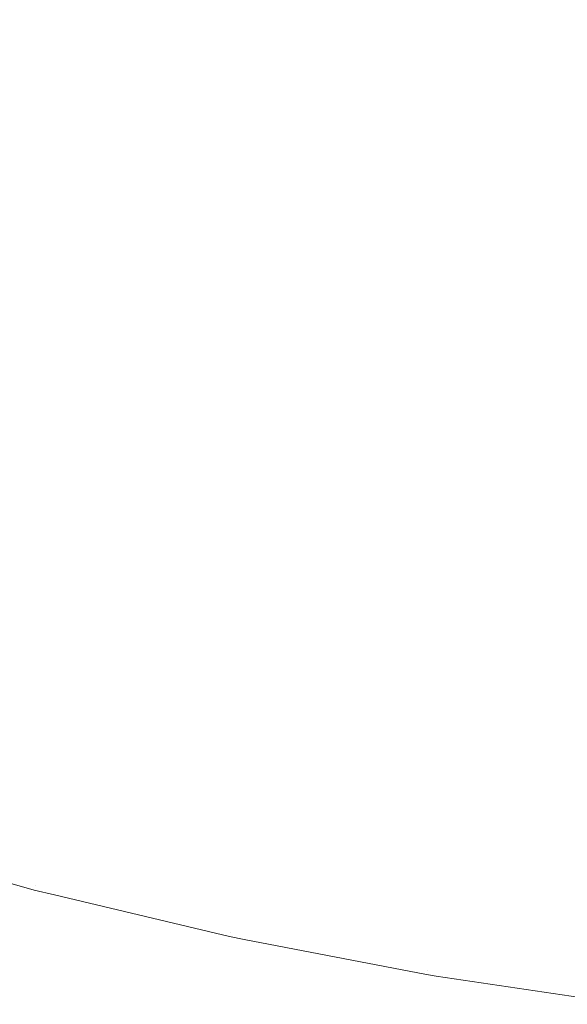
# Model space of a CAD drawing. Header units: centimetres. Extents: x -26.3 to 27.5, y 4.2 to 67.9.
# Tile 5 of 256: x -26.012 to -26.0005, y 4.201 to 4.2219. Entities that reach past the tile are written whole.
import ezdxf

# ---------------------------------------------------------------- set-up
doc = ezdxf.new("R2010")
doc.units = ezdxf.units.CM
doc.header["$LTSCALE"] = 2.54
doc.layers.add('Lucido design-1', color=7, linetype='Continuous')

# ---------------------------------------------------------------- blocks, each defined once
blk = doc.blocks.new('Gruppo-2-1')
at = {"color": 7, "linetype": 'Continuous', "lineweight": 9}
for points, invisible_edges in [([(-26.007043, 4.221459, -1111.77228), (-26.010367, 4.2224, -1111.77228), (-26.009651, 4.224738, -1111.77556), (-26.006427, 4.223825, -1111.77556)], 15), ([(-26.007043, 4.221459, -1147.87228), (-26.010367, 4.2224, -1147.87228), (-26.009651, 4.224738, -1147.87556), (-26.006427, 4.223825, -1147.87556)], 15), ([(-26.006484, 4.223606, -1111.05306), (-26.009717, 4.224522, -1111.05306), (-26.010449, 4.222133, -1111.056442), (-26.007114, 4.221188, -1111.056442)], 15), ([(-26.006484, 4.223606, -1147.15306), (-26.009717, 4.224522, -1147.15306), (-26.010449, 4.222133, -1147.156442), (-26.007114, 4.221188, -1147.156442)], 15), ([(-26.003682, 4.22066, -1111.77228), (-26.007043, 4.221459, -1111.77228), (-26.006427, 4.223825, -1111.77556), (-26.003167, 4.22305, -1111.77556)], 15), ([(-26.003682, 4.22066, -1147.87228), (-26.007043, 4.221459, -1147.87228), (-26.006427, 4.223825, -1147.87556), (-26.003167, 4.22305, -1147.87556)], 15), ([(-26.003215, 4.222829, -1111.05306), (-26.006484, 4.223606, -1111.05306), (-26.007114, 4.221188, -1111.056442), (-26.003741, 4.220386, -1111.056442)], 15), ([(-26.003215, 4.222829, -1147.15306), (-26.006484, 4.223606, -1147.15306), (-26.007114, 4.221188, -1147.156442), (-26.003741, 4.220386, -1147.156442)], 15), ([(-26.011044, 4.220191, -1111.7689), (-26.014418, 4.221303, -1111.7689), (-26.013648, 4.223482, -1111.77228), (-26.010367, 4.2224, -1111.77228)], 15), ([(-26.011044, 4.220191, -1147.8689), (-26.014418, 4.221303, -1147.8689), (-26.013648, 4.223482, -1147.87228), (-26.010367, 4.2224, -1147.87228)], 15), ([(-26.010449, 4.222133, -1111.056442), (-26.013741, 4.223218, -1111.056442), (-26.014525, 4.221, -1111.059922), (-26.011138, 4.219884, -1111.059922)], 15), ([(-26.010449, 4.222133, -1147.156442), (-26.013741, 4.223218, -1147.156442), (-26.014525, 4.221, -1147.159922), (-26.011138, 4.219884, -1147.159922)], 15), ([(-26.000291, 4.220004, -1111.77228), (-26.003682, 4.22066, -1111.77228), (-26.003167, 4.22305, -1111.77556), (-25.999877, 4.222413, -1111.77556)], 15), ([(-26.000291, 4.220004, -1147.87228), (-26.003682, 4.22066, -1147.87228), (-26.003167, 4.22305, -1147.87556), (-25.999877, 4.222413, -1147.87556)], 15), ([(-25.999916, 4.222191, -1111.05306), (-26.003215, 4.222829, -1111.05306), (-26.003741, 4.220386, -1111.056442), (-26.000338, 4.219728, -1111.056442)], 15), ([(-25.999916, 4.222191, -1147.15306), (-26.003215, 4.222829, -1147.15306), (-26.003741, 4.220386, -1147.156442), (-26.000338, 4.219728, -1147.156442)], 15), ([(-26.007625, 4.219223, -1111.7689), (-26.011044, 4.220191, -1111.7689), (-26.010367, 4.2224, -1111.77228), (-26.007043, 4.221459, -1111.77228)], 15), ([(-26.007625, 4.219223, -1147.8689), (-26.011044, 4.220191, -1147.8689), (-26.010367, 4.2224, -1147.87228), (-26.007043, 4.221459, -1147.87228)], 15), ([(-26.007114, 4.221188, -1111.056442), (-26.010449, 4.222133, -1111.056442), (-26.011138, 4.219884, -1111.059922), (-26.007706, 4.218912, -1111.059922)], 15), ([(-26.007114, 4.221188, -1147.156442), (-26.010449, 4.222133, -1147.156442), (-26.011138, 4.219884, -1147.159922), (-26.007706, 4.218912, -1147.159922)], 15), ([(-26.01168, 4.218113, -1111.765425), (-26.015141, 4.219255, -1111.765425), (-26.014418, 4.221303, -1111.7689), (-26.011044, 4.220191, -1111.7689)], 15), ([(-26.01168, 4.218113, -1147.865425), (-26.015141, 4.219255, -1147.865425), (-26.014418, 4.221303, -1147.8689), (-26.011044, 4.220191, -1147.8689)], 15), ([(-26.004169, 4.218401, -1111.7689), (-26.007625, 4.219223, -1111.7689), (-26.007043, 4.221459, -1111.77228), (-26.003682, 4.22066, -1111.77228)], 15), ([(-26.004169, 4.218401, -1147.8689), (-26.007625, 4.219223, -1147.8689), (-26.007043, 4.221459, -1147.87228), (-26.003682, 4.22066, -1147.87228)], 15), ([(-26.003741, 4.220386, -1111.056442), (-26.007114, 4.221188, -1111.056442), (-26.007706, 4.218912, -1111.059922), (-26.004237, 4.218087, -1111.059922)], 15), ([(-26.003741, 4.220386, -1147.156442), (-26.007114, 4.221188, -1147.156442), (-26.007706, 4.218912, -1147.159922), (-26.004237, 4.218087, -1147.159922)], 15), ([(-26.011138, 4.219884, -1111.059922), (-26.014525, 4.221, -1111.059922), (-26.015258, 4.218924, -1111.063494), (-26.011782, 4.217778, -1111.063494)], 15), ([(-26.011138, 4.219884, -1147.159922), (-26.014525, 4.221, -1147.159922), (-26.015258, 4.218924, -1147.163494), (-26.011782, 4.217778, -1147.163494)], 15), ([(-26.000681, 4.217726, -1111.7689), (-26.004169, 4.218401, -1111.7689), (-26.003682, 4.22066, -1111.77228), (-26.000291, 4.220004, -1111.77228)], 15), ([(-26.000681, 4.217726, -1147.8689), (-26.004169, 4.218401, -1147.8689), (-26.003682, 4.22066, -1147.87228), (-26.000291, 4.220004, -1147.87228)], 15), ([(-26.000338, 4.219728, -1111.056442), (-26.003741, 4.220386, -1111.056442), (-26.004237, 4.218087, -1111.059922), (-26.000735, 4.21741, -1111.059922)], 15), ([(-26.000338, 4.219728, -1147.156442), (-26.003741, 4.220386, -1147.156442), (-26.004237, 4.218087, -1147.159922), (-26.000735, 4.21741, -1147.159922)], 15), ([(-26.008173, 4.21712, -1111.765425), (-26.01168, 4.218113, -1111.765425), (-26.011044, 4.220191, -1111.7689), (-26.007625, 4.219223, -1111.7689)], 15), ([(-26.008173, 4.21712, -1147.865425), (-26.01168, 4.218113, -1147.865425), (-26.011044, 4.220191, -1147.8689), (-26.007625, 4.219223, -1147.8689)], 15), ([(-26.007706, 4.218912, -1111.059922), (-26.011138, 4.219884, -1111.059922), (-26.011782, 4.217778, -1111.063494), (-26.008261, 4.216781, -1111.063494)], 15), ([(-26.007706, 4.218912, -1147.159922), (-26.011138, 4.219884, -1147.159922), (-26.011782, 4.217778, -1147.163494), (-26.008261, 4.216781, -1147.163494)], 15), ([(-25.997167, 4.2172, -1111.7689), (-26.000681, 4.217726, -1111.7689), (-26.000291, 4.220004, -1111.77228), (-25.996874, 4.219492, -1111.77228)], 15), ([(-25.997167, 4.2172, -1147.8689), (-26.000681, 4.217726, -1147.8689), (-26.000291, 4.220004, -1147.87228), (-25.996874, 4.219492, -1147.87228)], 15), ([(-25.99691, 4.219215, -1111.056442), (-26.000338, 4.219728, -1111.056442), (-26.000735, 4.21741, -1111.059922), (-25.997208, 4.216882, -1111.059922)], 15), ([(-25.99691, 4.219215, -1147.156442), (-26.000338, 4.219728, -1147.156442), (-26.000735, 4.21741, -1147.159922), (-25.997208, 4.216882, -1147.159922)], 15), ([(-26.012274, 4.216173, -1111.761861), (-26.015818, 4.217341, -1111.761861), (-26.015141, 4.219255, -1111.765425), (-26.01168, 4.218113, -1111.765425)], 15), ([(-26.012274, 4.216173, -1147.861861), (-26.015818, 4.217341, -1147.861861), (-26.015141, 4.219255, -1147.865425), (-26.01168, 4.218113, -1147.865425)], 15), ([(-26.004627, 4.216277, -1111.765425), (-26.008173, 4.21712, -1111.765425), (-26.007625, 4.219223, -1111.7689), (-26.004169, 4.218401, -1111.7689)], 15), ([(-26.004627, 4.216277, -1147.865425), (-26.008173, 4.21712, -1147.865425), (-26.007625, 4.219223, -1147.8689), (-26.004169, 4.218401, -1147.8689)], 15), ([(-26.011782, 4.217778, -1111.063494), (-26.015258, 4.218924, -1111.063494), (-26.01594, 4.216993, -1111.067152), (-26.012382, 4.21582, -1111.067152)], 15), ([(-26.011782, 4.217778, -1147.163494), (-26.015258, 4.218924, -1147.163494), (-26.01594, 4.216993, -1147.167152), (-26.012382, 4.21582, -1147.167152)], 15), ([(-26.004237, 4.218087, -1111.059922), (-26.007706, 4.218912, -1111.059922), (-26.008261, 4.216781, -1111.063494), (-26.004701, 4.215935, -1111.063494)], 15), ([(-26.004237, 4.218087, -1147.159922), (-26.007706, 4.218912, -1147.159922), (-26.008261, 4.216781, -1147.163494), (-26.004701, 4.215935, -1147.163494)], 15), ([(-26.001048, 4.215585, -1111.765425), (-26.004627, 4.216277, -1111.765425), (-26.004169, 4.218401, -1111.7689), (-26.000681, 4.217726, -1111.7689)], 15), ([(-26.001048, 4.215585, -1147.865425), (-26.004627, 4.216277, -1147.865425), (-26.004169, 4.218401, -1147.8689), (-26.000681, 4.217726, -1147.8689)], 15), ([(-26.008684, 4.215156, -1111.761861), (-26.012274, 4.216173, -1111.761861), (-26.01168, 4.218113, -1111.765425), (-26.008173, 4.21712, -1111.765425)], 15), ([(-26.008684, 4.215156, -1147.861861), (-26.012274, 4.216173, -1147.861861), (-26.01168, 4.218113, -1147.865425), (-26.008173, 4.21712, -1147.865425)], 15), ([(-26.000735, 4.21741, -1111.059922), (-26.004237, 4.218087, -1111.059922), (-26.004701, 4.215935, -1111.063494), (-26.001107, 4.21524, -1111.063494)], 15), ([(-26.000735, 4.21741, -1147.159922), (-26.004237, 4.218087, -1147.159922), (-26.004701, 4.215935, -1147.163494), (-26.001107, 4.21524, -1147.163494)], 15), ([(-26.008261, 4.216781, -1111.063494), (-26.011782, 4.217778, -1111.063494), (-26.012382, 4.21582, -1111.067152), (-26.008777, 4.214799, -1111.067152)], 15), ([(-26.008261, 4.216781, -1147.163494), (-26.011782, 4.217778, -1147.163494), (-26.012382, 4.21582, -1147.167152), (-26.008777, 4.214799, -1147.167152)], 15), ([(-25.997443, 4.215045, -1111.765425), (-26.001048, 4.215585, -1111.765425), (-26.000681, 4.217726, -1111.7689), (-25.997167, 4.2172, -1111.7689)], 15), ([(-25.997443, 4.215045, -1147.865425), (-26.001048, 4.215585, -1147.865425), (-26.000681, 4.217726, -1147.8689), (-25.997167, 4.2172, -1147.8689)], 15), ([(-25.997208, 4.216882, -1111.059922), (-26.000735, 4.21741, -1111.059922), (-26.001107, 4.21524, -1111.063494), (-25.997488, 4.214698, -1111.063494)], 15), ([(-25.997208, 4.216882, -1147.159922), (-26.000735, 4.21741, -1147.159922), (-26.001107, 4.21524, -1147.163494), (-25.997488, 4.214698, -1147.163494)], 15), ([(-26.005054, 4.214293, -1111.761861), (-26.008684, 4.215156, -1111.761861), (-26.008173, 4.21712, -1111.765425), (-26.004627, 4.216277, -1111.765425)], 15), ([(-26.005054, 4.214293, -1147.861861), (-26.008684, 4.215156, -1147.861861), (-26.008173, 4.21712, -1147.865425), (-26.004627, 4.216277, -1147.865425)], 15), ([(-26.004701, 4.215935, -1111.063494), (-26.008261, 4.216781, -1111.063494), (-26.008777, 4.214799, -1111.067152), (-26.005132, 4.213932, -1111.067152)], 15), ([(-26.004701, 4.215935, -1147.163494), (-26.008261, 4.216781, -1147.163494), (-26.008777, 4.214799, -1147.167152), (-26.005132, 4.213932, -1147.167152)], 15), ([(-26.009159, 4.213333, -1111.758213), (-26.012826, 4.214371, -1111.758213), (-26.012274, 4.216173, -1111.761861), (-26.008684, 4.215156, -1111.761861)], 15), ([(-26.009159, 4.213333, -1147.858213), (-26.012826, 4.214371, -1147.858213), (-26.012274, 4.216173, -1147.861861), (-26.008684, 4.215156, -1147.861861)], 15), ([(-26.001391, 4.213584, -1111.761861), (-26.005054, 4.214293, -1111.761861), (-26.004627, 4.216277, -1111.765425), (-26.001048, 4.215585, -1111.765425)], 15), ([(-26.001391, 4.213584, -1147.861861), (-26.005054, 4.214293, -1147.861861), (-26.004627, 4.216277, -1147.865425), (-26.001048, 4.215585, -1147.865425)], 15), ([(-26.001107, 4.21524, -1111.063494), (-26.004701, 4.215935, -1111.063494), (-26.005132, 4.213932, -1111.067152), (-26.001453, 4.213221, -1111.067152)], 15), ([(-26.001107, 4.21524, -1147.163494), (-26.004701, 4.215935, -1147.163494), (-26.005132, 4.213932, -1147.167152), (-26.001453, 4.213221, -1147.167152)], 15), ([(-26.008777, 4.214799, -1111.067152), (-26.012382, 4.21582, -1111.067152), (-26.012936, 4.214012, -1111.07089), (-26.009254, 4.212969, -1111.07089)], 15), ([(-26.008777, 4.214799, -1147.167152), (-26.012382, 4.21582, -1147.167152), (-26.012936, 4.214012, -1147.17089), (-26.009254, 4.212969, -1147.17089)], 15), ([(-25.997701, 4.213032, -1111.761861), (-26.001391, 4.213584, -1111.761861), (-26.001048, 4.215585, -1111.765425), (-25.997443, 4.215045, -1111.765425)], 15), ([(-25.997701, 4.213032, -1147.861861), (-26.001391, 4.213584, -1147.861861), (-26.001048, 4.215585, -1147.865425), (-25.997443, 4.215045, -1147.865425)], 15), ([(-26.005451, 4.212451, -1111.758213), (-26.009159, 4.213333, -1111.758213), (-26.008684, 4.215156, -1111.761861), (-26.005054, 4.214293, -1111.761861)], 15), ([(-26.005451, 4.212451, -1147.858213), (-26.009159, 4.213333, -1147.858213), (-26.008684, 4.215156, -1147.861861), (-26.005054, 4.214293, -1147.861861)], 15), ([(-25.997488, 4.214698, -1111.063494), (-26.001107, 4.21524, -1111.063494), (-26.001453, 4.213221, -1111.067152), (-25.997748, 4.212666, -1111.067152)], 15), ([(-25.997488, 4.214698, -1147.163494), (-26.001107, 4.21524, -1147.163494), (-26.001453, 4.213221, -1147.167152), (-25.997748, 4.212666, -1147.167152)], 15), ([(-26.005132, 4.213932, -1111.067152), (-26.008777, 4.214799, -1111.067152), (-26.009254, 4.212969, -1111.07089), (-26.00553, 4.212084, -1111.07089)], 15), ([(-26.005132, 4.213932, -1147.167152), (-26.008777, 4.214799, -1147.167152), (-26.009254, 4.212969, -1147.17089), (-26.00553, 4.212084, -1147.17089)], 15), ([(-26.009596, 4.211655, -1111.754488), (-26.013333, 4.212714, -1111.754488), (-26.012826, 4.214371, -1111.758213), (-26.009159, 4.213333, -1111.758213)], 15), ([(-26.009596, 4.211655, -1147.854488), (-26.013333, 4.212714, -1147.854488), (-26.012826, 4.214371, -1147.858213), (-26.009159, 4.213333, -1147.858213)], 15), ([(-26.00171, 4.211728, -1111.758213), (-26.005451, 4.212451, -1111.758213), (-26.005054, 4.214293, -1111.761861), (-26.001391, 4.213584, -1111.761861)], 15), ([(-26.00171, 4.211728, -1147.858213), (-26.005451, 4.212451, -1147.858213), (-26.005054, 4.214293, -1147.861861), (-26.001391, 4.213584, -1147.861861)], 15), ([(-26.009254, 4.212969, -1111.07089), (-26.012936, 4.214012, -1111.07089), (-26.013443, 4.212356, -1111.074699), (-26.00969, 4.211294, -1111.074699)], 15), ([(-26.009254, 4.212969, -1147.17089), (-26.012936, 4.214012, -1147.17089), (-26.013443, 4.212356, -1147.174699), (-26.00969, 4.211294, -1147.174699)], 15), ([(-26.001453, 4.213221, -1111.067152), (-26.005132, 4.213932, -1111.067152), (-26.00553, 4.212084, -1111.07089), (-26.001773, 4.211357, -1111.07089)], 15), ([(-26.001453, 4.213221, -1147.167152), (-26.005132, 4.213932, -1147.167152), (-26.00553, 4.212084, -1147.17089), (-26.001773, 4.211357, -1147.17089)], 15), ([(-25.997941, 4.211163, -1111.758213), (-26.00171, 4.211728, -1111.758213), (-26.001391, 4.213584, -1111.761861), (-25.997701, 4.213032, -1111.761861)], 15), ([(-25.997941, 4.211163, -1147.858213), (-26.00171, 4.211728, -1147.858213), (-26.001391, 4.213584, -1147.861861), (-25.997701, 4.213032, -1147.861861)], 15), ([(-26.005817, 4.210756, -1111.754488), (-26.009596, 4.211655, -1111.754488), (-26.009159, 4.213333, -1111.758213), (-26.005451, 4.212451, -1111.758213)], 15), ([(-26.005817, 4.210756, -1147.854488), (-26.009596, 4.211655, -1147.854488), (-26.009159, 4.213333, -1147.858213), (-26.005451, 4.212451, -1147.858213)], 15), ([(-25.997748, 4.212666, -1111.067152), (-26.001453, 4.213221, -1111.067152), (-26.001773, 4.211357, -1111.07089), (-25.997988, 4.210791, -1111.07089)], 15), ([(-25.997748, 4.212666, -1147.167152), (-26.001453, 4.213221, -1147.167152), (-26.001773, 4.211357, -1147.17089), (-25.997988, 4.210791, -1147.17089)], 15), ([(-26.00553, 4.212084, -1111.07089), (-26.009254, 4.212969, -1111.07089), (-26.00969, 4.211294, -1111.074699), (-26.005895, 4.210391, -1111.074699)], 15), ([(-26.00553, 4.212084, -1147.17089), (-26.009254, 4.212969, -1147.17089), (-26.00969, 4.211294, -1147.174699), (-26.005895, 4.210391, -1147.174699)], 15), ([(-26.009994, 4.210126, -1111.750691), (-26.013796, 4.211202, -1111.750691), (-26.013333, 4.212714, -1111.754488), (-26.009596, 4.211655, -1111.754488)], 15), ([(-26.009994, 4.210126, -1147.850691), (-26.013796, 4.211202, -1147.850691), (-26.013333, 4.212714, -1147.854488), (-26.009596, 4.211655, -1147.854488)], 15), ([(-26.00969, 4.211294, -1111.074699), (-26.013443, 4.212356, -1111.074699), (-26.013902, 4.210856, -1111.078574), (-26.010085, 4.209775, -1111.078574)], 15), ([(-26.00969, 4.211294, -1147.174699), (-26.013443, 4.212356, -1147.174699), (-26.013902, 4.210856, -1147.178574), (-26.010085, 4.209775, -1147.178574)], 15), ([(-26.002003, 4.210019, -1111.754488), (-26.005817, 4.210756, -1111.754488), (-26.005451, 4.212451, -1111.758213), (-26.00171, 4.211728, -1111.758213)], 15), ([(-26.002003, 4.210019, -1147.854488), (-26.005817, 4.210756, -1147.854488), (-26.005451, 4.212451, -1147.858213), (-26.00171, 4.211728, -1147.858213)], 15), ([(-26.001773, 4.211357, -1111.07089), (-26.00553, 4.212084, -1111.07089), (-26.005895, 4.210391, -1111.074699), (-26.002066, 4.209651, -1111.074699)], 15), ([(-26.001773, 4.211357, -1147.17089), (-26.00553, 4.212084, -1147.17089), (-26.005895, 4.210391, -1147.174699), (-26.002066, 4.209651, -1147.174699)], 15), ([(-25.998161, 4.209444, -1111.754488), (-26.002003, 4.210019, -1111.754488), (-26.00171, 4.211728, -1111.758213), (-25.997941, 4.211163, -1111.758213)], 15), ([(-25.998161, 4.209444, -1147.854488), (-26.002003, 4.210019, -1147.854488), (-26.00171, 4.211728, -1147.858213), (-25.997941, 4.211163, -1147.858213)], 15), ([(-26.00615, 4.209211, -1111.750691), (-26.009994, 4.210126, -1111.750691), (-26.009596, 4.211655, -1111.754488), (-26.005817, 4.210756, -1111.754488)], 15), ([(-26.00615, 4.209211, -1147.850691), (-26.009994, 4.210126, -1147.850691), (-26.009596, 4.211655, -1147.854488), (-26.005817, 4.210756, -1147.854488)], 15), ([(-25.997988, 4.210791, -1111.07089), (-26.001773, 4.211357, -1111.07089), (-26.002066, 4.209651, -1111.074699), (-25.998208, 4.209073, -1111.074699)], 15), ([(-25.997988, 4.210791, -1147.17089), (-26.001773, 4.211357, -1147.17089), (-26.002066, 4.209651, -1147.174699), (-25.998208, 4.209073, -1147.174699)], 15), ([(-26.010353, 4.208747, -1111.746829), (-26.014213, 4.20984, -1111.746829), (-26.013796, 4.211202, -1111.750691), (-26.009994, 4.210126, -1111.750691)], 15), ([(-26.010353, 4.208747, -1147.846829), (-26.014213, 4.20984, -1147.846829), (-26.013796, 4.211202, -1147.850691), (-26.009994, 4.210126, -1147.850691)], 15), ([(-26.005895, 4.210391, -1111.074699), (-26.00969, 4.211294, -1111.074699), (-26.010085, 4.209775, -1111.078574), (-26.006226, 4.208857, -1111.078574)], 15), ([(-26.005895, 4.210391, -1147.174699), (-26.00969, 4.211294, -1147.174699), (-26.010085, 4.209775, -1147.178574), (-26.006226, 4.208857, -1147.178574)], 15), ([(-26.010085, 4.209775, -1111.078574), (-26.013902, 4.210856, -1111.078574), (-26.014314, 4.209513, -1111.082507), (-26.010439, 4.208416, -1111.082507)], 15), ([(-26.010085, 4.209775, -1147.178574), (-26.013902, 4.210856, -1147.178574), (-26.014314, 4.209513, -1147.182507), (-26.010439, 4.208416, -1147.182507)], 15), ([(-26.00227, 4.208461, -1111.750691), (-26.00615, 4.209211, -1111.750691), (-26.005817, 4.210756, -1111.754488), (-26.002003, 4.210019, -1111.754488)], 15), ([(-26.00227, 4.208461, -1147.850691), (-26.00615, 4.209211, -1147.850691), (-26.005817, 4.210756, -1147.854488), (-26.002003, 4.210019, -1147.854488)], 15), ([(-26.002066, 4.209651, -1111.074699), (-26.005895, 4.210391, -1111.074699), (-26.006226, 4.208857, -1111.078574), (-26.002331, 4.208104, -1111.078574)], 15), ([(-26.002066, 4.209651, -1147.174699), (-26.005895, 4.210391, -1147.174699), (-26.006226, 4.208857, -1147.178574), (-26.002331, 4.208104, -1147.178574)], 15), ([(-26.00645, 4.207819, -1111.746829), (-26.010353, 4.208747, -1111.746829), (-26.009994, 4.210126, -1111.750691), (-26.00615, 4.209211, -1111.750691)], 15), ([(-26.00645, 4.207819, -1147.846829), (-26.010353, 4.208747, -1147.846829), (-26.009994, 4.210126, -1147.850691), (-26.00615, 4.209211, -1147.850691)], 15), ([(-25.998361, 4.207876, -1111.750691), (-26.00227, 4.208461, -1111.750691), (-26.002003, 4.210019, -1111.754488), (-25.998161, 4.209444, -1111.754488)], 15), ([(-25.998361, 4.207876, -1147.850691), (-26.00227, 4.208461, -1147.850691), (-26.002003, 4.210019, -1147.854488), (-25.998161, 4.209444, -1147.854488)], 15), ([(-26.010672, 4.207523, -1111.742909), (-26.014584, 4.208631, -1111.742909), (-26.014213, 4.20984, -1111.746829), (-26.010353, 4.208747, -1111.746829)], 15), ([(-26.010672, 4.207523, -1147.842909), (-26.014584, 4.208631, -1147.842909), (-26.014213, 4.20984, -1147.846829), (-26.010353, 4.208747, -1147.846829)], 15), ([(-26.006226, 4.208857, -1111.078574), (-26.010085, 4.209775, -1111.078574), (-26.010439, 4.208416, -1111.082507), (-26.006522, 4.207484, -1111.082507)], 15), ([(-26.006226, 4.208857, -1147.178574), (-26.010085, 4.209775, -1147.178574), (-26.010439, 4.208416, -1147.182507), (-26.006522, 4.207484, -1147.182507)], 15), ([(-25.998208, 4.209073, -1111.074699), (-26.002066, 4.209651, -1111.074699), (-26.002331, 4.208104, -1111.078574), (-25.998408, 4.207517, -1111.078574)], 15), ([(-25.998208, 4.209073, -1147.174699), (-26.002066, 4.209651, -1147.174699), (-26.002331, 4.208104, -1147.178574), (-25.998408, 4.207517, -1147.178574)], 15), ([(-26.010439, 4.208416, -1111.082507), (-26.014314, 4.209513, -1111.082507), (-26.014676, 4.208329, -1111.086492), (-26.010751, 4.207218, -1111.086492)], 15), ([(-26.010439, 4.208416, -1147.182507), (-26.014314, 4.209513, -1147.182507), (-26.014676, 4.208329, -1147.186492), (-26.010751, 4.207218, -1147.186492)], 15), ([(-26.00251, 4.207057, -1111.746829), (-26.00645, 4.207819, -1111.746829), (-26.00615, 4.209211, -1111.750691), (-26.00227, 4.208461, -1111.750691)], 15), ([(-26.00251, 4.207057, -1147.846829), (-26.00645, 4.207819, -1147.846829), (-26.00615, 4.209211, -1147.850691), (-26.00227, 4.208461, -1147.850691)], 15), ([(-26.002331, 4.208104, -1111.078574), (-26.006226, 4.208857, -1111.078574), (-26.006522, 4.207484, -1111.082507), (-26.002568, 4.206719, -1111.082507)], 15), ([(-26.002331, 4.208104, -1147.178574), (-26.006226, 4.208857, -1147.178574), (-26.006522, 4.207484, -1147.182507), (-26.002568, 4.206719, -1147.182507)], 15), ([(-26.01095, 4.206455, -1111.738936), (-26.014907, 4.207575, -1111.738936), (-26.014584, 4.208631, -1111.742909), (-26.010672, 4.207523, -1111.742909)], 15), ([(-26.01095, 4.206455, -1147.838936), (-26.014907, 4.207575, -1147.838936), (-26.014584, 4.208631, -1147.842909), (-26.010672, 4.207523, -1147.842909)], 15), ([(-26.006716, 4.206582, -1111.742909), (-26.010672, 4.207523, -1111.742909), (-26.010353, 4.208747, -1111.746829), (-26.00645, 4.207819, -1111.746829)], 15), ([(-26.006716, 4.206582, -1147.842909), (-26.010672, 4.207523, -1147.842909), (-26.010353, 4.208747, -1147.846829), (-26.00645, 4.207819, -1147.846829)], 15), ([(-26.006522, 4.207484, -1111.082507), (-26.010439, 4.208416, -1111.082507), (-26.010751, 4.207218, -1111.086492), (-26.006783, 4.206274, -1111.086492)], 15), ([(-26.006522, 4.207484, -1147.182507), (-26.010439, 4.208416, -1147.182507), (-26.010751, 4.207218, -1147.186492), (-26.006783, 4.206274, -1147.186492)], 15), ([(-25.998542, 4.206463, -1111.746829), (-26.00251, 4.207057, -1111.746829), (-26.00227, 4.208461, -1111.750691), (-25.998361, 4.207876, -1111.750691)], 15), ([(-25.998542, 4.206463, -1147.846829), (-26.00251, 4.207057, -1147.846829), (-26.00227, 4.208461, -1147.850691), (-25.998361, 4.207876, -1147.850691)], 15), ([(-26.010751, 4.207218, -1111.086492), (-26.014676, 4.208329, -1111.086492), (-26.01499, 4.207306, -1111.090522), (-26.011021, 4.206182, -1111.090522)], 15), ([(-26.010751, 4.207218, -1147.186492), (-26.014676, 4.208329, -1147.186492), (-26.01499, 4.207306, -1147.190522), (-26.011021, 4.206182, -1147.190522)], 15), ([(-25.998408, 4.207517, -1111.078574), (-26.002331, 4.208104, -1111.078574), (-26.002568, 4.206719, -1111.082507), (-25.998586, 4.206123, -1111.082507)], 15), ([(-25.998408, 4.207517, -1147.178574), (-26.002331, 4.208104, -1147.178574), (-26.002568, 4.206719, -1147.182507), (-25.998586, 4.206123, -1147.182507)], 15), ([(-26.002724, 4.20581, -1111.742909), (-26.006716, 4.206582, -1111.742909), (-26.00645, 4.207819, -1111.746829), (-26.00251, 4.207057, -1111.746829)], 15), ([(-26.002724, 4.20581, -1147.842909), (-26.006716, 4.206582, -1147.842909), (-26.00645, 4.207819, -1147.846829), (-26.00251, 4.207057, -1147.846829)], 15), ([(-26.011187, 4.205546, -1111.734917), (-26.015182, 4.206677, -1111.734917), (-26.014907, 4.207575, -1111.738936), (-26.01095, 4.206455, -1111.738936)], 15), ([(-26.011187, 4.205546, -1147.834917), (-26.015182, 4.206677, -1147.834917), (-26.014907, 4.207575, -1147.838936), (-26.01095, 4.206455, -1147.838936)], 15), ([(-26.006949, 4.205503, -1111.738936), (-26.01095, 4.206455, -1111.738936), (-26.010672, 4.207523, -1111.742909), (-26.006716, 4.206582, -1111.742909)], 15), ([(-26.006949, 4.205503, -1147.838936), (-26.01095, 4.206455, -1147.838936), (-26.010672, 4.207523, -1147.842909), (-26.006716, 4.206582, -1147.842909)], 15), ([(-26.002568, 4.206719, -1111.082507), (-26.006522, 4.207484, -1111.082507), (-26.006783, 4.206274, -1111.086492), (-26.002778, 4.205499, -1111.086492)], 15), ([(-26.002568, 4.206719, -1147.182507), (-26.006522, 4.207484, -1147.182507), (-26.006783, 4.206274, -1147.186492), (-26.002778, 4.205499, -1147.186492)], 15), ([(-26.011021, 4.206182, -1111.090522), (-26.01499, 4.207306, -1111.090522), (-26.015253, 4.206445, -1111.094589), (-26.011248, 4.205311, -1111.094589)], 15), ([(-26.011021, 4.206182, -1147.190522), (-26.01499, 4.207306, -1147.190522), (-26.015253, 4.206445, -1147.194589), (-26.011248, 4.205311, -1147.194589)], 15), ([(-26.006783, 4.206274, -1111.086492), (-26.010751, 4.207218, -1111.086492), (-26.011021, 4.206182, -1111.090522), (-26.007008, 4.205228, -1111.090522)], 15), ([(-26.006783, 4.206274, -1147.186492), (-26.010751, 4.207218, -1147.186492), (-26.011021, 4.206182, -1147.190522), (-26.007008, 4.205228, -1147.190522)], 15), ([(-25.998703, 4.205208, -1111.742909), (-26.002724, 4.20581, -1111.742909), (-26.00251, 4.207057, -1111.746829), (-25.998542, 4.206463, -1111.746829)], 15), ([(-25.998703, 4.205208, -1147.842909), (-26.002724, 4.20581, -1147.842909), (-26.00251, 4.207057, -1147.846829), (-25.998542, 4.206463, -1147.846829)], 15), ([(-25.998586, 4.206123, -1111.082507), (-26.002568, 4.206719, -1111.082507), (-26.002778, 4.205499, -1111.086492), (-25.998743, 4.204895, -1111.086492)], 15), ([(-25.998586, 4.206123, -1147.182507), (-26.002568, 4.206719, -1147.182507), (-26.002778, 4.205499, -1147.186492), (-25.998743, 4.204895, -1147.186492)], 15), ([(-26.011382, 4.204797, -1111.73086), (-26.015409, 4.205937, -1111.73086), (-26.015182, 4.206677, -1111.734917), (-26.011187, 4.205546, -1111.734917)], 15), ([(-26.011382, 4.204797, -1147.83086), (-26.015409, 4.205937, -1147.83086), (-26.015182, 4.206677, -1147.834917), (-26.011187, 4.205546, -1147.834917)], 15), ([(-26.002911, 4.204722, -1111.738936), (-26.006949, 4.205503, -1111.738936), (-26.006716, 4.206582, -1111.742909), (-26.002724, 4.20581, -1111.742909)], 15), ([(-26.002911, 4.204722, -1147.838936), (-26.006949, 4.205503, -1147.838936), (-26.006716, 4.206582, -1147.842909), (-26.002724, 4.20581, -1147.842909)], 15), ([(-26.011248, 4.205311, -1111.094589), (-26.015253, 4.206445, -1111.094589), (-26.015467, 4.205748, -1111.098686), (-26.011432, 4.204605, -1111.098686)], 15), ([(-26.011248, 4.205311, -1147.194589), (-26.015253, 4.206445, -1147.194589), (-26.015467, 4.205748, -1147.198686), (-26.011432, 4.204605, -1147.198686)], 15), ([(-26.007147, 4.204585, -1111.734917), (-26.011187, 4.205546, -1111.734917), (-26.01095, 4.206455, -1111.738936), (-26.006949, 4.205503, -1111.738936)], 15), ([(-26.007147, 4.204585, -1147.834917), (-26.011187, 4.205546, -1147.834917), (-26.01095, 4.206455, -1147.838936), (-26.006949, 4.205503, -1147.838936)], 15), ([(-26.007008, 4.205228, -1111.090522), (-26.011021, 4.206182, -1111.090522), (-26.011248, 4.205311, -1111.094589), (-26.007198, 4.204348, -1111.094589)], 15), ([(-26.007008, 4.205228, -1147.190522), (-26.011021, 4.206182, -1147.190522), (-26.011248, 4.205311, -1147.194589), (-26.007198, 4.204348, -1147.194589)], 15), ([(-26.002778, 4.205499, -1111.086492), (-26.006783, 4.206274, -1111.086492), (-26.007008, 4.205228, -1111.090522), (-26.002958, 4.204445, -1111.090522)], 15), ([(-26.002778, 4.205499, -1147.186492), (-26.006783, 4.206274, -1147.186492), (-26.007008, 4.205228, -1147.190522), (-26.002958, 4.204445, -1147.190522)], 15), ([(-26.011534, 4.204211, -1111.726771), (-26.015586, 4.205358, -1111.726771), (-26.015409, 4.205937, -1111.73086), (-26.011382, 4.204797, -1111.73086)], 15), ([(-26.011534, 4.204211, -1147.826771), (-26.015586, 4.205358, -1147.826771), (-26.015409, 4.205937, -1147.83086), (-26.011382, 4.204797, -1147.83086)], 15), ([(-26.011432, 4.204605, -1111.098686), (-26.015467, 4.205748, -1111.098686), (-26.01563, 4.205214, -1111.102807), (-26.011572, 4.204065, -1111.102807)], 15), ([(-26.011432, 4.204605, -1147.198686), (-26.015467, 4.205748, -1147.198686), (-26.01563, 4.205214, -1147.202807), (-26.011572, 4.204065, -1147.202807)], 15), ([(-25.998843, 4.204113, -1111.738936), (-26.002911, 4.204722, -1111.738936), (-26.002724, 4.20581, -1111.742909), (-25.998703, 4.205208, -1111.742909)], 15), ([(-25.998843, 4.204113, -1147.838936), (-26.002911, 4.204722, -1147.838936), (-26.002724, 4.20581, -1147.842909), (-25.998703, 4.205208, -1147.842909)], 15), ([(-26.00731, 4.203829, -1111.73086), (-26.011382, 4.204797, -1111.73086), (-26.011187, 4.205546, -1111.734917), (-26.007147, 4.204585, -1111.734917)], 15), ([(-26.00731, 4.203829, -1147.83086), (-26.011382, 4.204797, -1147.83086), (-26.011187, 4.205546, -1147.834917), (-26.007147, 4.204585, -1147.834917)], 15), ([(-26.00307, 4.203796, -1111.734917), (-26.007147, 4.204585, -1111.734917), (-26.006949, 4.205503, -1111.738936), (-26.002911, 4.204722, -1111.738936)], 15), ([(-26.00307, 4.203796, -1147.834917), (-26.007147, 4.204585, -1147.834917), (-26.006949, 4.205503, -1147.838936), (-26.002911, 4.204722, -1147.838936)], 15), ([(-25.998743, 4.204895, -1111.086492), (-26.002778, 4.205499, -1111.086492), (-26.002958, 4.204445, -1111.090522), (-25.998879, 4.203834, -1111.090522)], 15), ([(-25.998743, 4.204895, -1147.186492), (-26.002778, 4.205499, -1147.186492), (-26.002958, 4.204445, -1147.190522), (-25.998879, 4.203834, -1147.190522)], 15), ([(-26.011644, 4.203788, -1111.722656), (-26.015714, 4.204941, -1111.722656), (-26.015586, 4.205358, -1111.726771), (-26.011534, 4.204211, -1111.726771)], 15), ([(-26.011644, 4.203788, -1147.822656), (-26.015714, 4.204941, -1147.822656), (-26.015586, 4.205358, -1147.826771), (-26.011534, 4.204211, -1147.826771)], 15), ([(-26.007198, 4.204348, -1111.094589), (-26.011248, 4.205311, -1111.094589), (-26.011432, 4.204605, -1111.098686), (-26.007351, 4.203634, -1111.098686)], 15), ([(-26.007198, 4.204348, -1147.194589), (-26.011248, 4.205311, -1147.194589), (-26.011432, 4.204605, -1147.198686), (-26.007351, 4.203634, -1147.198686)], 15), ([(-26.011572, 4.204065, -1111.102807), (-26.01563, 4.205214, -1111.102807), (-26.015743, 4.204845, -1111.106944), (-26.011669, 4.203691, -1111.106944)], 15), ([(-26.011572, 4.204065, -1147.202807), (-26.01563, 4.205214, -1147.202807), (-26.015743, 4.204845, -1147.206944), (-26.011669, 4.203691, -1147.206944)], 15), ([(-26.002958, 4.204445, -1111.090522), (-26.007008, 4.205228, -1111.090522), (-26.007198, 4.204348, -1111.094589), (-26.003111, 4.203557, -1111.094589)], 15), ([(-26.002958, 4.204445, -1147.190522), (-26.007008, 4.205228, -1147.190522), (-26.007198, 4.204348, -1147.194589), (-26.003111, 4.203557, -1147.194589)], 15), ([(-26.011669, 4.203691, -1111.106944), (-26.015743, 4.204845, -1111.106944), (-26.015806, 4.204641, -1111.111089), (-26.011723, 4.203484, -1111.111089)], 15), ([(-26.011669, 4.203691, -1147.206944), (-26.015743, 4.204845, -1147.206944), (-26.015806, 4.204641, -1147.211089), (-26.011723, 4.203484, -1147.211089)], 15), ([(-26.011711, 4.203531, -1111.718524), (-26.015792, 4.204686, -1111.718524), (-26.015714, 4.204941, -1111.722656), (-26.011644, 4.203788, -1111.722656)], 15), ([(-26.011711, 4.203531, -1147.818524), (-26.015792, 4.204686, -1147.818524), (-26.015714, 4.204941, -1147.822656), (-26.011644, 4.203788, -1147.822656)], 15), ([(-26.015279, 4.204442, -1111.114164), (-26.011735, 4.203439, -1111.114164), (-26.011723, 4.203484, -1111.111089), (-26.015806, 4.204641, -1111.111089)], 14), ([(-26.015279, 4.204442, -1147.214164), (-26.011735, 4.203439, -1147.214164), (-26.011723, 4.203484, -1147.211089), (-26.015806, 4.204641, -1147.211089)], 14), ([(-26.015792, 4.204686, -1111.718524), (-26.011711, 4.203531, -1111.718524), (-26.011735, 4.203439, -1111.714164), (-26.015279, 4.204442, -1111.714164)], 11), ([(-26.015792, 4.204686, -1147.818524), (-26.011711, 4.203531, -1147.818524), (-26.011735, 4.203439, -1147.814164), (-26.015279, 4.204442, -1147.814164)], 11), ([(-26.007437, 4.203236, -1111.726771), (-26.011534, 4.204211, -1111.726771), (-26.011382, 4.204797, -1111.73086), (-26.00731, 4.203829, -1111.73086)], 15), ([(-26.007437, 4.203236, -1147.826771), (-26.011534, 4.204211, -1147.826771), (-26.011382, 4.204797, -1147.83086), (-26.00731, 4.203829, -1147.83086)], 15), ([(-25.998963, 4.203182, -1111.734917), (-26.00307, 4.203796, -1111.734917), (-26.002911, 4.204722, -1111.738936), (-25.998843, 4.204113, -1111.738936)], 15), ([(-25.998963, 4.203182, -1147.834917), (-26.00307, 4.203796, -1147.834917), (-26.002911, 4.204722, -1147.838936), (-25.998843, 4.204113, -1147.838936)], 15), ([(-26.011735, 4.203439, -1111.114164), (-26.015279, 4.204442, -1111.114164), (-26.015279, 4.204442, -1111.714164), (-26.011735, 4.203439, -1111.714164)], 10), ([(-26.011735, 4.203439, -1147.214164), (-26.015279, 4.204442, -1147.214164), (-26.015279, 4.204442, -1147.814164), (-26.011735, 4.203439, -1147.814164)], 10), ([(-26.007351, 4.203634, -1111.098686), (-26.011432, 4.204605, -1111.098686), (-26.011572, 4.204065, -1111.102807), (-26.007469, 4.203089, -1111.102807)], 15), ([(-26.007351, 4.203634, -1147.198686), (-26.011432, 4.204605, -1147.198686), (-26.011572, 4.204065, -1147.202807), (-26.007469, 4.203089, -1147.202807)], 15), ([(-26.0032, 4.203034, -1111.73086), (-26.00731, 4.203829, -1111.73086), (-26.007147, 4.204585, -1111.734917), (-26.00307, 4.203796, -1111.734917)], 15), ([(-26.0032, 4.203034, -1147.83086), (-26.00731, 4.203829, -1147.83086), (-26.007147, 4.204585, -1147.834917), (-26.00307, 4.203796, -1147.834917)], 15), ([(-25.998879, 4.203834, -1111.090522), (-26.002958, 4.204445, -1111.090522), (-26.003111, 4.203557, -1111.094589), (-25.998993, 4.202941, -1111.094589)], 15), ([(-25.998879, 4.203834, -1147.190522), (-26.002958, 4.204445, -1147.190522), (-26.003111, 4.203557, -1147.194589), (-25.998993, 4.202941, -1147.194589)], 15), ([(-26.003111, 4.203557, -1111.094589), (-26.007198, 4.204348, -1111.094589), (-26.007351, 4.203634, -1111.098686), (-26.003234, 4.202838, -1111.098686)], 15), ([(-26.003111, 4.203557, -1147.194589), (-26.007198, 4.204348, -1147.194589), (-26.007351, 4.203634, -1147.198686), (-26.003234, 4.202838, -1147.198686)], 15), ([(-26.007469, 4.203089, -1111.102807), (-26.011572, 4.204065, -1111.102807), (-26.011669, 4.203691, -1111.106944), (-26.00755, 4.202712, -1111.106944)], 15), ([(-26.007469, 4.203089, -1147.202807), (-26.011572, 4.204065, -1147.202807), (-26.011669, 4.203691, -1147.206944), (-26.00755, 4.202712, -1147.206944)], 15), ([(-26.007529, 4.20281, -1111.722656), (-26.011644, 4.203788, -1111.722656), (-26.011534, 4.204211, -1111.726771), (-26.007437, 4.203236, -1111.726771)], 15), ([(-26.007529, 4.20281, -1147.822656), (-26.011644, 4.203788, -1147.822656), (-26.011534, 4.204211, -1147.826771), (-26.007437, 4.203236, -1147.826771)], 15), ([(-26.003303, 4.202437, -1111.726771), (-26.007437, 4.203236, -1111.726771), (-26.00731, 4.203829, -1111.73086), (-26.0032, 4.203034, -1111.73086)], 15), ([(-26.003303, 4.202437, -1147.826771), (-26.007437, 4.203236, -1147.826771), (-26.00731, 4.203829, -1147.83086), (-26.0032, 4.203034, -1147.83086)], 15), ([(-26.00755, 4.202712, -1111.106944), (-26.011669, 4.203691, -1111.106944), (-26.011723, 4.203484, -1111.111089), (-26.007595, 4.202503, -1111.111089)], 15), ([(-26.00755, 4.202712, -1147.206944), (-26.011669, 4.203691, -1147.206944), (-26.011723, 4.203484, -1147.211089), (-26.007595, 4.202503, -1147.211089)], 15), ([(-26.007585, 4.202549, -1111.718524), (-26.011711, 4.203531, -1111.718524), (-26.011644, 4.203788, -1111.722656), (-26.007529, 4.20281, -1111.722656)], 15), ([(-26.007585, 4.202549, -1147.818524), (-26.011711, 4.203531, -1147.818524), (-26.011644, 4.203788, -1147.822656), (-26.007529, 4.20281, -1147.822656)], 15), ([(-26.003234, 4.202838, -1111.098686), (-26.007351, 4.203634, -1111.098686), (-26.007469, 4.203089, -1111.102807), (-26.003328, 4.202288, -1111.102807)], 15), ([(-26.003234, 4.202838, -1147.198686), (-26.007351, 4.203634, -1147.198686), (-26.007469, 4.203089, -1147.202807), (-26.003328, 4.202288, -1147.202807)], 15), ([(-25.999061, 4.202414, -1111.73086), (-26.0032, 4.203034, -1111.73086), (-26.00307, 4.203796, -1111.734917), (-25.998963, 4.203182, -1111.734917)], 15), ([(-25.999061, 4.202414, -1147.83086), (-26.0032, 4.203034, -1147.83086), (-26.00307, 4.203796, -1147.834917), (-25.998963, 4.203182, -1147.834917)], 15), ([(-26.011307, 4.203337, -1111.714164), (-26.011735, 4.203439, -1111.714164), (-26.011711, 4.203531, -1111.718524)], 10), ([(-26.011307, 4.203337, -1147.814164), (-26.011735, 4.203439, -1147.814164), (-26.011711, 4.203531, -1147.818524)], 10), ([(-26.011723, 4.203484, -1111.111089), (-26.011735, 4.203439, -1111.114164), (-26.011307, 4.203337, -1111.114164)], 9), ([(-26.011723, 4.203484, -1147.211089), (-26.011735, 4.203439, -1147.214164), (-26.011307, 4.203337, -1147.214164)], 9), ([(-26.011735, 4.203439, -1111.714164), (-26.011307, 4.203337, -1111.714164), (-26.011307, 4.203337, -1111.114164), (-26.011735, 4.203439, -1111.114164)], 10), ([(-26.011735, 4.203439, -1147.814164), (-26.011307, 4.203337, -1147.814164), (-26.011307, 4.203337, -1147.214164), (-26.011735, 4.203439, -1147.214164)], 10), ([(-26.011307, 4.203337, -1111.114164), (-26.007605, 4.202456, -1111.114164), (-26.007595, 4.202503, -1111.111089), (-26.011723, 4.203484, -1111.111089)], 14), ([(-26.011307, 4.203337, -1147.214164), (-26.007605, 4.202456, -1147.214164), (-26.007595, 4.202503, -1147.211089), (-26.011723, 4.203484, -1147.211089)], 14), ([(-26.011711, 4.203531, -1111.718524), (-26.007585, 4.202549, -1111.718524), (-26.007605, 4.202456, -1111.714164), (-26.011307, 4.203337, -1111.714164)], 11), ([(-26.011711, 4.203531, -1147.818524), (-26.007585, 4.202549, -1147.818524), (-26.007605, 4.202456, -1147.814164), (-26.011307, 4.203337, -1147.814164)], 11), ([(-25.998993, 4.202941, -1111.094589), (-26.003111, 4.203557, -1111.094589), (-26.003234, 4.202838, -1111.098686), (-25.999086, 4.202217, -1111.098686)], 15), ([(-25.998993, 4.202941, -1147.194589), (-26.003111, 4.203557, -1147.194589), (-26.003234, 4.202838, -1147.198686), (-25.999086, 4.202217, -1147.198686)], 15), ([(-26.007605, 4.202456, -1111.114164), (-26.011307, 4.203337, -1111.114164), (-26.011307, 4.203337, -1111.714164), (-26.007605, 4.202456, -1111.714164)], 10), ([(-26.007605, 4.202456, -1147.214164), (-26.011307, 4.203337, -1147.214164), (-26.011307, 4.203337, -1147.814164), (-26.007605, 4.202456, -1147.814164)], 10), ([(-26.003376, 4.202006, -1111.722656), (-26.007529, 4.20281, -1111.722656), (-26.007437, 4.203236, -1111.726771), (-26.003303, 4.202437, -1111.726771)], 15), ([(-26.003376, 4.202006, -1147.822656), (-26.007529, 4.20281, -1147.822656), (-26.007437, 4.203236, -1147.826771), (-26.003303, 4.202437, -1147.826771)], 15), ([(-26.003328, 4.202288, -1111.102807), (-26.007469, 4.203089, -1111.102807), (-26.00755, 4.202712, -1111.106944), (-26.003393, 4.201908, -1111.106944)], 15), ([(-26.003328, 4.202288, -1147.202807), (-26.007469, 4.203089, -1147.202807), (-26.00755, 4.202712, -1147.206944), (-26.003393, 4.201908, -1147.206944)], 15), ([(-25.999138, 4.201813, -1111.726771), (-26.003303, 4.202437, -1111.726771), (-26.0032, 4.203034, -1111.73086), (-25.999061, 4.202414, -1111.73086)], 15), ([(-25.999138, 4.201813, -1147.826771), (-26.003303, 4.202437, -1147.826771), (-26.0032, 4.203034, -1147.83086), (-25.999061, 4.202414, -1147.83086)], 15), ([(-26.003421, 4.201744, -1111.718524), (-26.007585, 4.202549, -1111.718524), (-26.007529, 4.20281, -1111.722656), (-26.003376, 4.202006, -1111.722656)], 15), ([(-26.003421, 4.201744, -1147.818524), (-26.007585, 4.202549, -1147.818524), (-26.007529, 4.20281, -1147.822656), (-26.003376, 4.202006, -1147.822656)], 15), ([(-25.999086, 4.202217, -1111.098686), (-26.003234, 4.202838, -1111.098686), (-26.003328, 4.202288, -1111.102807), (-25.999157, 4.201664, -1111.102807)], 15), ([(-25.999086, 4.202217, -1147.198686), (-26.003234, 4.202838, -1147.198686), (-26.003328, 4.202288, -1147.202807), (-25.999157, 4.201664, -1147.202807)], 15), ([(-26.003393, 4.201908, -1111.106944), (-26.00755, 4.202712, -1111.106944), (-26.007595, 4.202503, -1111.111089), (-26.003429, 4.201697, -1111.111089)], 15), ([(-26.003393, 4.201908, -1147.206944), (-26.00755, 4.202712, -1147.206944), (-26.007595, 4.202503, -1147.211089), (-26.003429, 4.201697, -1147.211089)], 15), ([(-26.007289, 4.202395, -1111.714164), (-26.007605, 4.202456, -1111.714164), (-26.007585, 4.202549, -1111.718524)], 10), ([(-26.007289, 4.202395, -1147.814164), (-26.007605, 4.202456, -1147.814164), (-26.007585, 4.202549, -1147.818524)], 10), ([(-26.007595, 4.202503, -1111.111089), (-26.007605, 4.202456, -1111.114164), (-26.007289, 4.202395, -1111.114164)], 9), ([(-26.007595, 4.202503, -1147.211089), (-26.007605, 4.202456, -1147.214164), (-26.007289, 4.202395, -1147.214164)], 9), ([(-26.007605, 4.202456, -1111.714164), (-26.007289, 4.202395, -1111.714164), (-26.007289, 4.202395, -1111.114164), (-26.007605, 4.202456, -1111.114164)], 10), ([(-26.007605, 4.202456, -1147.814164), (-26.007289, 4.202395, -1147.814164), (-26.007289, 4.202395, -1147.214164), (-26.007605, 4.202456, -1147.214164)], 10), ([(-26.007289, 4.202395, -1111.114164), (-26.003437, 4.20165, -1111.114164), (-26.003429, 4.201697, -1111.111089), (-26.007595, 4.202503, -1111.111089)], 14), ([(-26.007289, 4.202395, -1147.214164), (-26.003437, 4.20165, -1147.214164), (-26.003429, 4.201697, -1147.211089), (-26.007595, 4.202503, -1147.211089)], 14), ([(-26.007585, 4.202549, -1111.718524), (-26.003421, 4.201744, -1111.718524), (-26.003437, 4.20165, -1111.714164), (-26.007289, 4.202395, -1111.714164)], 11), ([(-26.007585, 4.202549, -1147.818524), (-26.003421, 4.201744, -1147.818524), (-26.003437, 4.20165, -1147.814164), (-26.007289, 4.202395, -1147.814164)], 11), ([(-26.003437, 4.20165, -1111.114164), (-26.007289, 4.202395, -1111.114164), (-26.007289, 4.202395, -1111.714164), (-26.003437, 4.20165, -1111.714164)], 10), ([(-26.003437, 4.20165, -1147.214164), (-26.007289, 4.202395, -1147.214164), (-26.007289, 4.202395, -1147.814164), (-26.003437, 4.20165, -1147.814164)], 10), ([(-25.999193, 4.20138, -1111.722656), (-26.003376, 4.202006, -1111.722656), (-26.003303, 4.202437, -1111.726771), (-25.999138, 4.201813, -1111.726771)], 15), ([(-25.999193, 4.20138, -1147.822656), (-26.003376, 4.202006, -1147.822656), (-26.003303, 4.202437, -1147.826771), (-25.999138, 4.201813, -1147.826771)], 15), ([(-25.999157, 4.201664, -1111.102807), (-26.003328, 4.202288, -1111.102807), (-26.003393, 4.201908, -1111.106944), (-25.999206, 4.201281, -1111.106944)], 15), ([(-25.999157, 4.201664, -1147.202807), (-26.003328, 4.202288, -1147.202807), (-26.003393, 4.201908, -1147.206944), (-25.999206, 4.201281, -1147.206944)], 15), ([(-25.999227, 4.201116, -1111.718524), (-26.003421, 4.201744, -1111.718524), (-26.003376, 4.202006, -1111.722656), (-25.999193, 4.20138, -1111.722656)], 15), ([(-25.999227, 4.201116, -1147.818524), (-26.003421, 4.201744, -1147.818524), (-26.003376, 4.202006, -1147.822656), (-25.999193, 4.20138, -1147.822656)], 15), ([(-26.003233, 4.20162, -1111.714164), (-26.003437, 4.20165, -1111.714164), (-26.003421, 4.201744, -1111.718524)], 10), ([(-26.003233, 4.20162, -1147.814164), (-26.003437, 4.20165, -1147.814164), (-26.003421, 4.201744, -1147.818524)], 10), ([(-25.999206, 4.201281, -1111.106944), (-26.003393, 4.201908, -1111.106944), (-26.003429, 4.201697, -1111.111089), (-25.999233, 4.201069, -1111.111089)], 15), ([(-25.999206, 4.201281, -1147.206944), (-26.003393, 4.201908, -1147.206944), (-26.003429, 4.201697, -1147.211089), (-25.999233, 4.201069, -1147.211089)], 15), ([(-26.003421, 4.201744, -1111.718524), (-25.999227, 4.201116, -1111.718524), (-25.999239, 4.201022, -1111.714164), (-26.003233, 4.20162, -1111.714164)], 11), ([(-26.003421, 4.201744, -1147.818524), (-25.999227, 4.201116, -1147.818524), (-25.999239, 4.201022, -1147.814164), (-26.003233, 4.20162, -1147.814164)], 11), ([(-26.003429, 4.201697, -1111.111089), (-26.003437, 4.20165, -1111.114164), (-26.003233, 4.20162, -1111.114164)], 9), ([(-26.003429, 4.201697, -1147.211089), (-26.003437, 4.20165, -1147.214164), (-26.003233, 4.20162, -1147.214164)], 9), ([(-26.003437, 4.20165, -1111.714164), (-26.003233, 4.20162, -1111.714164), (-26.003233, 4.20162, -1111.114164), (-26.003437, 4.20165, -1111.114164)], 10), ([(-26.003437, 4.20165, -1147.814164), (-26.003233, 4.20162, -1147.814164), (-26.003233, 4.20162, -1147.214164), (-26.003437, 4.20165, -1147.214164)], 10), ([(-26.003233, 4.20162, -1111.114164), (-25.999239, 4.201022, -1111.114164), (-25.999233, 4.201069, -1111.111089), (-26.003429, 4.201697, -1111.111089)], 14), ([(-26.003233, 4.20162, -1147.214164), (-25.999239, 4.201022, -1147.214164), (-25.999233, 4.201069, -1147.211089), (-26.003429, 4.201697, -1147.211089)], 14), ([(-25.999239, 4.201022, -1111.114164), (-26.003233, 4.20162, -1111.114164), (-26.003233, 4.20162, -1111.714164), (-25.999239, 4.201022, -1111.714164)], 10), ([(-25.999239, 4.201022, -1147.214164), (-26.003233, 4.20162, -1147.214164), (-26.003233, 4.20162, -1147.814164), (-25.999239, 4.201022, -1147.814164)], 10)]:
    blk.add_3dface(points, dxfattribs=dict(at, invisible_edges=invisible_edges))
blk = doc.blocks.new('Gruppo-3-1')
at = {"color": 7}
blk.add_blockref('Gruppo-2-1', (0, 0), dxfattribs=at)

msp = doc.modelspace()

# ---------------------------------------------------------------- block references
at = {"layer": 'Lucido design-1', "color": 7}
msp.add_blockref('Gruppo-3-1', (0, 0), dxfattribs=at)

doc.saveas('drawing.dxf')
